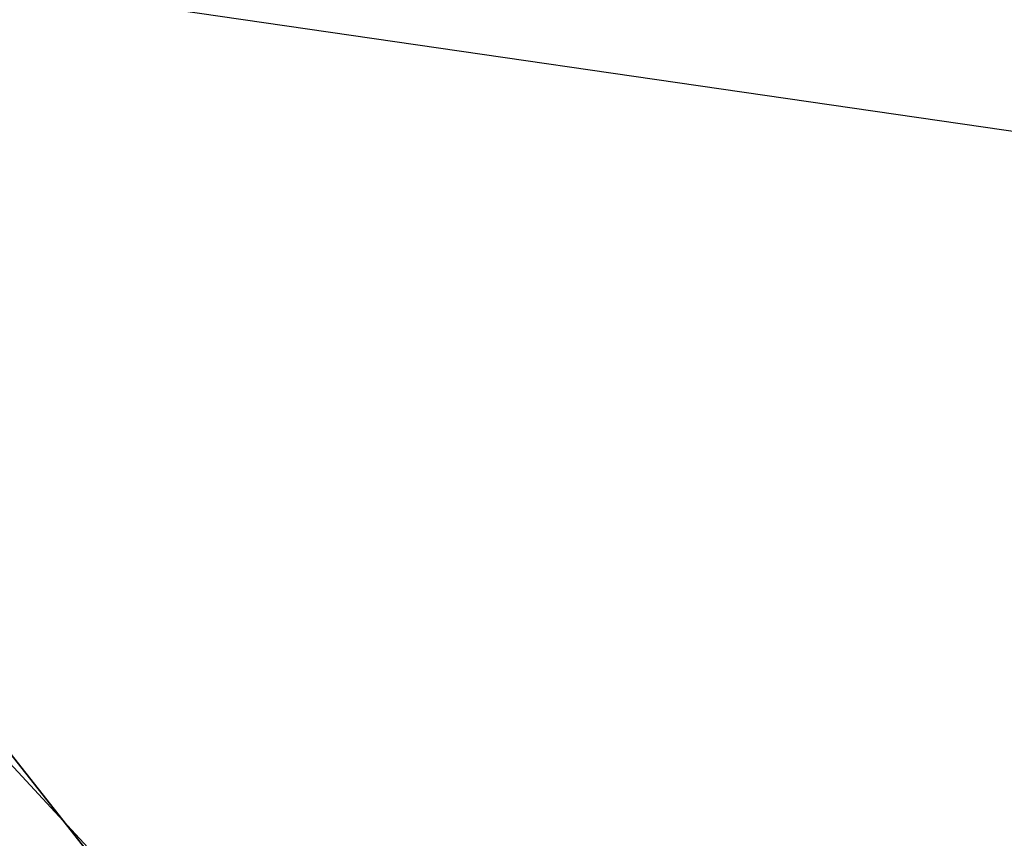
# Model space of a CAD drawing. Extents: x 0 to 122, y 0 to 122.
# Tile 179 of 256: x 29.501 to 29.817, y 37.13 to 37.393. Entities that reach past the tile are written whole.
import ezdxf

# ---------------------------------------------------------------- set-up
doc = ezdxf.new("R2010")
doc.units = 0
doc.header["$LTSCALE"] = 25.4
doc.layers.get('0').update_dxf_attribs({"color": 13, "linetype": 'CONTINUOUS'})

# ---------------------------------------------------------------- blocks, each defined once
blk = doc.blocks.new('GROOVE-I-7792-7793_STL_2')
at = {"color": 7}
for p, q in [((46.82811, -20.60996, 44.37), (49.79292, -24.3642, 44.37)), ((49.79292, -24.3642, 34.21), (46.82811, -20.60996, 34.21)), ((46.82811, -20.60996, 44.37), (49.79292, -24.3642, 44.37)), ((49.79292, -24.3642, 34.21), (46.82811, -20.60996, 34.21)), ((47.73148, -21.80696, 33.17), (53.11356, -27.61928, 33.17)), ((52.76986, -22.53954, 33.71), (47.73148, -21.80696, 33.17)), ((52.76986, -22.53954, 33.71), (47.73148, -21.80696, 33.17)), ((47.73148, -21.80696, 33.17), (53.11356, -27.61928, 33.17))]:
    blk.add_line(p, q, dxfattribs=at)
mesh = blk.add_polyface(dxfattribs=at)
corners = [(48.293, -16.55496, 34.21), (52.76986, -22.53954, 34.21), (50.44711, -19.76114, 33.71)]
mesh.append_faces([[corners[k] for k in face] for face in [(0, 1, 2)]], dxfattribs={"color": 7})
mesh = blk.add_polyface(dxfattribs=at)
corners = [(52.10946, -22.29305, 63.30379), (48.09813, -19.72731, 57.08619), (50.9459, -23.33336, 57.08619), (49.3798, -18.83656, 63.30379)]
mesh.append_faces([[corners[k] for k in face] for face in [(0, 1, 2), (1, 0, 3)]], dxfattribs={"vtx0": -1, "color": 7})

msp = doc.modelspace()

# ---------------------------------------------------------------- block references
at = {"color": 0}
msp.add_blockref('GROOVE-I-7792-7793_STL_2', (-18.50116, 59.25), dxfattribs=at)

doc.saveas('drawing.dxf')
